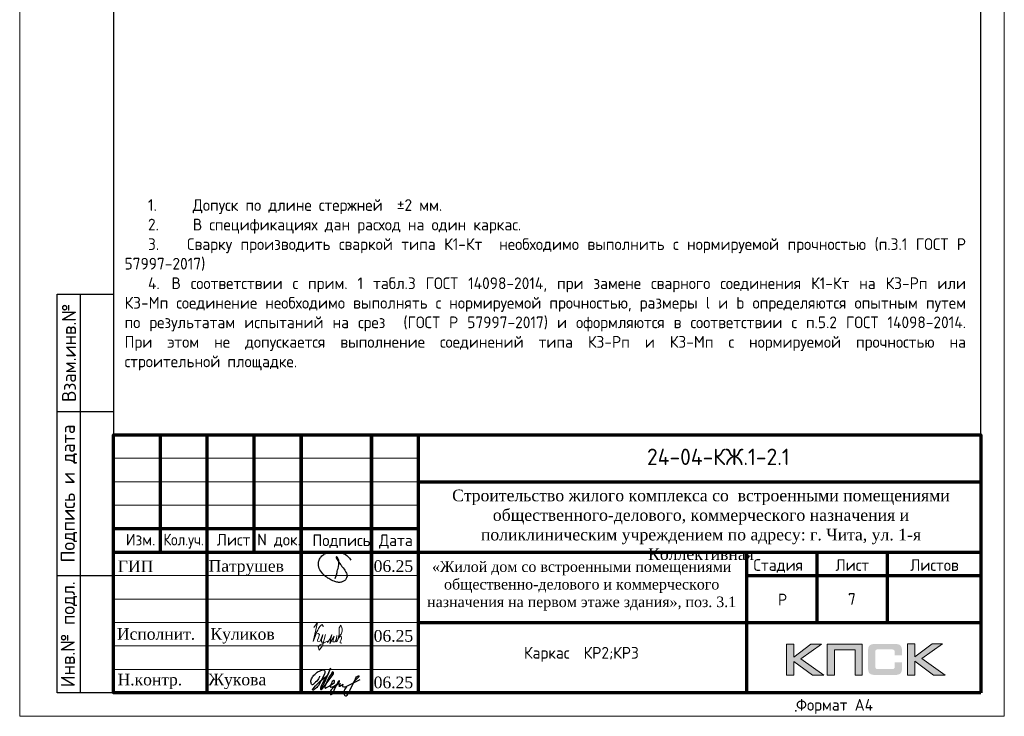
# Model space of a CAD drawing. Header units: millimetres. Extents: x -386473 to 311666, y -59273 to 291770.
# Tile 131 of 132: x 290666 to 311666, y -4365 to 10485. Entities that reach past the tile are written whole.
import ezdxf
from ezdxf.enums import TextEntityAlignment as Align

# ---------------------------------------------------------------- set-up
doc = ezdxf.new("R2010")
doc.units = ezdxf.units.MM
for name, color, linetype in [('PDF7_Text', 7, 'Continuous'), ('PDF8_Text', 7, 'Continuous'), ('Рамка печать', 7, 'Continuous'), ('ТОЛСТЫЕ_ОСНОВНЫЕ', 6, 'Continuous')]:
    doc.layers.add(name, color=color, linetype=linetype)
for name, color, linetype, lineweight in [('Выноски', 20, 'Continuous', 20), ('Каркасы ригель', 3, 'Continuous', 0), ('РАЗМЕРЫ', 1, 'Continuous', 9), ('Рамка', 7, 'Continuous', 70), ('Текст', 7, 'Continuous', 25), ('ТОНКИЕ', 7, 'Continuous', 9)]:
    doc.layers.add(name, color=color, linetype=linetype, lineweight=lineweight)
doc.styles.add('GOST-2.304_Type-B', font='GOST_Common.ttf')
doc.styles.add('PDF Times New Roman', font='times.ttf')
doc.styles.add('style1', font='GOST_Common.ttf', dxfattribs={"height": 500})
doc.styles.add('ГОСТ', font='GOST_Common.ttf')

# ---------------------------------------------------------------- blocks, each defined once
blk = doc.blocks.new('*T355')
at = {"layer": 'Каркасы ригель', "color": 0, "linetype": 'ByBlock', "lineweight": -2, "transparency": 16777216}
for p, q in [((0, 0), (1500, 0)), ((0, -1000), (1500, -1000))]:
    blk.add_line(p, q, dxfattribs=at)
at = {"layer": 'Каркасы ригель', "color": 0, "linetype": 'ByBlock', "lineweight": 50, "transparency": 16777216}
for p, q in [((0, 0), (0, -1000)), ((1500, 0), (1500, -1000))]:
    blk.add_line(p, q, dxfattribs=at)
at = {"layer": 'Каркасы ригель', "color": 0, "linetype": 'Continuous', "lineweight": 0, "transparency": 16777216, "insert": (750, -500), "char_height": 250, "width": 1000, "attachment_point": 5, "style": 'ГОСТ'}
blk.add_mtext('7', dxfattribs=at)
blk = doc.blocks.new('*U434')
blk.add_point((165.57, 1.2))
at = {"layer": 'ТОЛСТЫЕ_ОСНОВНЫЕ'}
for p, q in [((8, 5), (8, 90)), ((8, 90), (20, 90)), ((13, 5), (13, 90)), ((8, 65), (20, 65)), ((8, 30), (20, 30)), ((20, 5), (8, 5))]:
    blk.add_line(p, q, dxfattribs=at)
at = {"layer": 'ТОЛСТЫЕ_ОСНОВНЫЕ', "color": 6}
blk.add_lwpolyline([(20, 5), (205, 5), (205, 292), (20, 292)], close=True, dxfattribs=at)
at = {"layer": 'ТОНКИЕ'}
blk.add_lwpolyline([(0, 0), (210, 0), (210, 297), (0, 297)], close=True, dxfattribs=at)
at = {"layer": 'Текст', "style": 'style1'}
for s, p in [('Взам.инв.№', (10.5, 77.5)), ('Подпись и дата', (10.5, 47.5)), ('Инв.№ подл.', (10.5, 17.5))]:
    blk.add_text(s, height=3, rotation=90, dxfattribs=at).set_placement(p, align=Align.MIDDLE)
blk.add_text('Формат А4', height=2.5, dxfattribs=at).set_placement((165.57, 1.2))
blk = doc.blocks.new('11')
at = {"layer": 'Выноски'}
for p, q in [((47962, 66737), (47989, 66781)), ((47989, 66781), (48016, 66806)), ((48016, 66806), (48038, 66823)), ((48038, 66823), (48060, 66786)), ((48060, 66786), (48058, 66769)), ((47885, 66608), (47944, 66700)), ((47944, 66700), (47962, 66737))]:
    blk.add_line(p, q, dxfattribs=at)
blk.add_lwpolyline([(47863, 66761), (47937, 66865), (47843, 66458), (47885, 66564), (47905, 66616), (47954, 66628), (47979, 66606), (47957, 66539), (47937, 66487), (47947, 66458), (47991, 66470), (48051, 66611), (48041, 66569), (48023, 66505), (48023, 66448), (48065, 66448), (48090, 66529), (48110, 66608), (48043, 66369), (47972, 66275), (47954, 66344), (47991, 66389), (48078, 66431), (48142, 66470), (48154, 66441), (48204, 66512), (48246, 66606), (48209, 66455), (48204, 66418), (48295, 66574), (48265, 66463), (48265, 66455), (48312, 66453), (48342, 66529), (48347, 66584), (48337, 66465), (48349, 66453), (48401, 66569), (48443, 66616), (48461, 66678), (48466, 66727), (48436, 66811), (48399, 66754), (48399, 66618), (48389, 66549), (48374, 66507), (48416, 66564), (48441, 66576), (48451, 66524), (48433, 66482), (48419, 66453), (48424, 66428), (48458, 66421)], dxfattribs=at)
blk = doc.blocks.new('яяя')
at = {"lineweight": 30}
for points in [[(345424, 110432), (345425, 110410), (345424, 110397), (345417, 110379), (345406, 110350), (345390, 110319), (345357, 110275), (345310, 110221), (345265, 110176), (345198, 110110), (345161, 110077), (345133, 110066), (345116, 110066), (345102, 110075), (345090, 110091), (345082, 110115), (345074, 110146), (345066, 110182), (345064, 110206), (345067, 110234), (345077, 110278), (345095, 110320), (345114, 110361), (345134, 110395), (345159, 110428), (345195, 110469), (345228, 110506), (345284, 110560), (345331, 110595), (345379, 110625), (345435, 110648), (345486, 110670), (345532, 110686), (345573, 110696), (345605, 110698), (345621, 110695), (345635, 110687), (345648, 110671), (345656, 110649), (345659, 110625), (345659, 110583), (345656, 110553), (345647, 110523), (345635, 110489), (345387, 110033), (345349, 109985), (345311, 109948), (345247, 109889), (345209, 109858), (345192, 109844), (345180, 109837), (345157, 109833), (345150, 109835), (345140, 109842), (345135, 109856), (345138, 109881), (345148, 109892), (345183, 109930), (345267, 110024), (345343, 110105), (345455, 110213), (345617, 110343), (345775, 110456), (345811, 110526), (345838, 110607), (345890, 110740), (345902, 110771), (345698, 110295), (345672, 110226), (345626, 110132), (345572, 110032), (345518, 109953), (345481, 109918), (345497, 110001), (345567, 110147), (345655, 110301), (345760, 110442)], [(345481, 109918), (345476, 109896), (345475, 109874), (345485, 109861), (345506, 109866), (345539, 109891), (345632, 109983), (345968, 110450), (346022, 110527), (346029, 110560), (346027, 110579), (346026, 110590), (346010, 110605), (345993, 110609), (345975, 110601), (345962, 110584), (345954, 110562), (345857, 110421), (345783, 110292), (345741, 110183), (345701, 110079), (345665, 109985), (345660, 109952), (345666, 109929), (345669, 109915), (345682, 109910), (345702, 109914), (345735, 109941), (345846, 110007), (346065, 110160), (346075, 110193), (346070, 110217), (346066, 110236), (346052, 110241), (346030, 110241), (346007, 110228), (345978, 110203), (345960, 110164), (345892, 110010), (345895, 109986), (345904, 109966), (345925, 109964), (345969, 109968), (346045, 110000), (346218, 110114), (346261, 110154), (346280, 110184), (346282, 110210), (346278, 110225), (346263, 110229), (346241, 110222), (346220, 110198), (346162, 110049), (345989, 109904), (345932, 109849), (345906, 109805), (345891, 109739), (345890, 109690), (345899, 109652), (345924, 109647), (345956, 109655), (345980, 109674), (346058, 109838), (346158, 110046), (346261, 110098), (346314, 110120), (346292, 110079), (346269, 110036), (346261, 110008), (346267, 109998), (346293, 109998), (346363, 110039), (346445, 110095), (346421, 110068), (346414, 110040), (346407, 110011), (346416, 109990), (346466, 109972), (346509, 109977), (346574, 109984), (347172, 110293)], [(346586, 109971), (346543, 109917), (346509, 109873), (346489, 109825), (346475, 109767), (346472, 109710), (346478, 109675), (346485, 109641), (346501, 109621), (346517, 109602), (346542, 109589), (346568, 109592), (346605, 109620), (346680, 109731), (346736, 109842), (346865, 110115), (346962, 110290), (346969, 110318), (346979, 110360), (347013, 110403), (347056, 110434), (347091, 110450), (347109, 110450), (347121, 110434), (347115, 110405), (347072, 110355), (347012, 110307), (346924, 110222)]]:
    blk.add_lwpolyline(points, dxfattribs=at)
blk = doc.blocks.new('Патрушев')
at = {"color": 5, "lineweight": 25}
blk.add_lwpolyline([(58.5, -35.09), (59.7, -31.98), (60.22, -29.81), (60.47, -28.76), (60.76, -27.56), (61.06, -26.32), (61.37, -24.67), (61.64, -22.98), (61.77, -21.63), (61.83, -20.46), (61.74, -19.5), (61.5, -18.56), (61.27, -17.93), (60.96, -17.34), (60.63, -16.86), (60.45, -16.66), (60.39, -16.62), (60.25, -16.53), (60.03, -16.42), (59.74, -16.36), (59.56, -16.39), (59.41, -16.5), (59.32, -16.73), (59.32, -16.96), (59.41, -17.15), (61.8, -21.04), (63.12, -22.91), (63.7, -23.61), (64.53, -24.59), (65.48, -25.87), (66.43, -27.07), (66.87, -27.73), (67.42, -28.44), (67.68, -28.93), (68, -29.52), (68.38, -30.41), (68.65, -31), (68.82, -31.71), (68.89, -32.2), (68.93, -32.68), (68.9, -33.35), (68.81, -33.79), (68.57, -34.59), (68.27, -35.18), (67.92, -35.7), (67.56, -36.23), (66.92, -36.75), (66.44, -37.14), (65.93, -37.49), (65.34, -37.85), (64.79, -38.12), (64.12, -38.33), (63.56, -38.4), (62.54, -38.51), (61.58, -38.47), (60.89, -38.38), (60.1, -38.27), (59.25, -38.05), (58.41, -37.75), (57.66, -37.55), (56.61, -37.27), (55.88, -36.92), (54.92, -36.35), (53.85, -35.72), (53.05, -35.25), (52.17, -34.73), (51.27, -34.08), (50.13, -33.27), (49.09, -32.31), (47.96, -31.09), (47.07, -29.92), (46.05, -28.68), (45.23, -27.65), (44.74, -26.54), (44.28, -25.09), (44.05, -24.29), (43.98, -23.29), (43.94, -22.47), (43.99, -21.49), (44.18, -20.57), (44.46, -19.97), (44.74, -19.1), (45.02, -18.24), (45.49, -17.42), (45.85, -16.92), (46.39, -16.14), (46.99, -15.53), (47.83, -14.81), (48.65, -14.29), (49.43, -13.79), (50.53, -13.27), (51.57, -12.89), (52.65, -12.48), (54.17, -12.1), (55.44, -11.87), (56.95, -11.79), (58.35, -11.79), (59.63, -11.91), (61, -12.05), (62.71, -12.35), (64.46, -12.88), (66.16, -13.58), (67.55, -14.27), (68.88, -15.13), (70.02, -16.25), (71.14, -17.49), (71.67, -18.26), (72.28, -19.27)], dxfattribs=at)
blk = doc.blocks.new('A$Cd09756da')
at = {"layer": 'Рамка печать', "lineweight": 20}
h = blk.add_hatch(color=0, dxfattribs=at)
h.paths.add_polyline_path([(-3400, 1040), (-3624, 1040), (-3991, 764), (-3991, 1040), (-4146, 1040), (-4146, 378), (-3991, 378), (-3991, 669), (-3594, 378), (-3346, 378), (-3840, 728)])
h.paths.add_polyline_path([(-3122, 915), (-2683, 915), (-2683, 378), (-2529, 378), (-2529, 1040), (-2693, 1040), (-3276, 1040), (-3276, 883), (-3276, 378), (-3122, 378)])
h.paths.add_polyline_path([(-1408, 1043), (-1563, 1043), (-1563, 380), (-1408, 380), (-1408, 672), (-1011, 380), (-763, 380), (-1257, 731), (-817, 1043), (-1041, 1043), (-1408, 767)])
blk.add_hatch(color=204, dxfattribs=at).paths.add_polyline_path([(-1693, 970), (-1695, 977), (-1697, 983), (-1701, 989), (-1704, 996), (-1708, 1000), (-1712, 1005), (-1716, 1010), (-1720, 1014), (-1725, 1017), (-1731, 1021), (-1737, 1025), (-1744, 1028), (-1750, 1030), (-1758, 1033), (-1765, 1035), (-1783, 1038), (-1802, 1041), (-1823, 1043), (-1846, 1043), (-2242, 1043), (-2265, 1043), (-2285, 1041), (-2305, 1038), (-2322, 1035), (-2330, 1032), (-2338, 1030), (-2344, 1028), (-2351, 1024), (-2357, 1021), (-2363, 1017), (-2368, 1014), (-2372, 1010), (-2376, 1005), (-2380, 1000), (-2384, 996), (-2387, 989), (-2390, 983), (-2393, 976), (-2396, 970), (-2398, 962), (-2401, 946), (-2404, 928), (-2406, 908), (-2406, 887), (-2406, 538), (-2406, 516), (-2404, 496), (-2401, 478), (-2398, 461), (-2396, 454), (-2393, 447), (-2390, 440), (-2387, 434), (-2384, 429), (-2380, 423), (-2376, 419), (-2372, 414), (-2368, 410), (-2362, 406), (-2357, 403), (-2351, 399), (-2344, 396), (-2337, 394), (-2330, 391), (-2322, 389), (-2305, 385), (-2285, 383), (-2264, 381), (-2242, 380), (-1846, 380), (-1823, 381), (-1802, 382), (-1783, 385), (-1766, 389), (-1758, 391), (-1750, 393), (-1744, 396), (-1737, 399), (-1731, 402), (-1725, 406), (-1720, 410), (-1716, 414), (-1712, 418), (-1708, 423), (-1704, 428), (-1701, 434), (-1697, 440), (-1695, 446), (-1693, 454), (-1690, 461), (-1686, 478), (-1684, 496), (-1682, 516), (-1682, 538), (-1682, 647), (-1836, 647), (-1836, 558), (-1836, 552), (-1837, 546), (-1838, 540), (-1840, 535), (-1842, 530), (-1844, 526), (-1846, 522), (-1850, 519), (-1853, 515), (-1857, 513), (-1862, 511), (-1867, 508), (-1872, 507), (-1878, 506), (-1884, 506), (-1890, 505), (-2209, 505), (-2214, 506), (-2219, 506), (-2223, 508), (-2227, 511), (-2231, 513), (-2235, 516), (-2238, 519), (-2241, 523), (-2244, 528), (-2246, 532), (-2248, 536), (-2249, 541), (-2251, 551), (-2252, 560), (-2252, 878), (-2252, 884), (-2251, 889), (-2250, 894), (-2248, 899), (-2247, 903), (-2245, 906), (-2242, 910), (-2240, 913), (-2236, 916), (-2233, 919), (-2229, 921), (-2225, 922), (-2220, 923), (-2215, 924), (-2210, 925), (-2204, 925), (-1890, 925), (-1884, 925), (-1878, 924), (-1872, 923), (-1868, 921), (-1863, 919), (-1858, 917), (-1854, 914), (-1851, 911), (-1847, 907), (-1844, 903), (-1842, 899), (-1840, 894), (-1838, 889), (-1837, 884), (-1836, 878), (-1836, 872), (-1836, 799), (-1682, 799), (-1682, 887), (-1682, 908), (-1684, 928), (-1686, 946), (-1690, 962)])
at = {"layer": 'Рамка', "color": 7}
for p, q in [((-17500, 3000), (-17500, 5500)), ((-15500, 3000), (-15500, 5500)), ((-12000, 4500), (0, 4500)), ((-18500, 3500), (-12000, 3500)), ((-18500, 3000), (0, 3000)), ((-3500, 3000), (-3500, 1500)), ((-2000, 3000), (-2000, 1500)), ((-5000, 2500), (0, 2500)), ((-5000, 2500), (0, 2500)), ((-12000, 1500), (0, 1500))]:
    blk.add_line(p, q, dxfattribs=at)
at = {"layer": 'Рамка'}
for p, q in [((-16500, 0), (-16500, 5500)), ((-14500, 0), (-14500, 5500)), ((-14500, 5500), (-14500, 0)), ((-13000, 5500), (-13000, 0)), ((-13000, 0), (-13000, 5500)), ((-12000, 5500), (-12000, 0)), ((-5000, 3000), (-5000, 0))]:
    blk.add_line(p, q, dxfattribs=at)
at = {"layer": 'Рамка', "color": 7, "lineweight": 15}
for p, q in [((-18500, 5000), (-12000, 5000)), ((-18500, 4500), (-12000, 4500)), ((-18500, 4000), (-12000, 4000)), ((-18500, 2500), (-12000, 2500)), ((-18500, 2000), (-12000, 2000)), ((-18500, 1500), (-12000, 1500)), ((-18500, 1000), (-12000, 1000)), ((-18500, 500), (-12000, 500))]:
    blk.add_line(p, q, dxfattribs=at)
at = {"layer": 'Рамка'}
blk.add_lwpolyline([(0, 0), (-18500, 0), (-18500, 5500), (0, 5500)], close=True, dxfattribs=at)
at = {"layer": 'Рамка печать', "color": 0, "lineweight": 20}
for points in [[(-4146, 378), (-4146, 1040), (-3991, 1040), (-3991, 764), (-3624, 1040), (-3400, 1040), (-3840, 728), (-3346, 378), (-3594, 378), (-3991, 669), (-3991, 378), (-4146, 378)], [(-3122, 378), (-3122, 915), (-2683, 915), (-2683, 378), (-2529, 378), (-2529, 1040), (-2693, 1040), (-3276, 1040), (-3276, 883), (-3276, 378), (-3122, 378)], [(-1563, 380), (-1563, 1043), (-1408, 1043), (-1408, 767), (-1041, 1043), (-817, 1043), (-1257, 731), (-763, 380), (-1011, 380), (-1408, 672), (-1408, 380), (-1563, 380)]]:
    blk.add_lwpolyline(points, close=True, dxfattribs=at)
at = {"color": 5, "xscale": 24.5, "yscale": 24.5, "zscale": 24.5}
blk.add_blockref('Патрушев', (-15207, 3298), dxfattribs=at)
at = {"color": 2, "lineweight": 60, "xscale": 0.5, "yscale": 0.5, "zscale": 0.5}
blk.add_blockref('яяя', (-186821, -54859), dxfattribs=at)
at = {"layer": 'Выноски', "color": 0}
blk.add_blockref('11', (-62086, -65365), dxfattribs=at)
at = {"layer": 'PDF7_Text', "char_height": 248, "attachment_point": 7, "style": 'PDF Times New Roman'}
for s, insert in [('Патрушев', (-16471, 2500)), ('06.25', (-12950, 2573)), ('06.25', (-12950, 1085)), ('06.25', (-12950, 93)), ('Жукова', (-16477, 79))]:
    blk.add_mtext(s, dxfattribs=dict(at, insert=insert))
at = {"layer": 'PDF7_Text', "insert": (-16432, 1050), "char_height": 247.95, "attachment_point": 7, "style": 'PDF Times New Roman'}
blk.add_mtext_dynamic_manual_height_columns('{\\C256;Куликов}', width=2000, gutter_width=1250, heights=[0], dxfattribs=at)
at = {"layer": 'PDF8_Text', "char_height": 248, "attachment_point": 7, "style": 'PDF Times New Roman'}
for s, insert in [('ГИП', (-18407, 2573)), ('Исполнит.', (-18427, 1127)), ('Н.контр.', (-18413, 79))]:
    blk.add_mtext(s, dxfattribs=dict(at, insert=insert))
at = {"layer": 'Текст', "color": 7, "style": 'ГОСТ'}
blk.add_text('24-04-КЖ.1-2.1', height=350, dxfattribs=at).set_placement((-5599, 5031), align=Align.MIDDLE_CENTER)
for s, p in [('Изм.', (-18237, 3141)), ('Лист', (-16298, 3139)), ('N док.', (-15435, 3141)), ('Подпись', (-14257, 3127)), ('Дата', (-12835, 3127)), ('Стадия', (-4850, 2600)), ('Лист', (-3100, 2600)), ('Листов', (-1508, 2600)), ('Р', (-4328, 1863))]:
    blk.add_text(s, height=250, dxfattribs=at).set_placement(p)
at = {"layer": 'Текст', "color": 7, "style": 'ГОСТ', "width": 0.9}
blk.add_text('Кол.уч.', height=250, dxfattribs=at).set_placement((-17435, 3143))
at = {"layer": 'Текст', "color": 7, "attachment_point": 1, "style": 'ГОСТ'}
for s, width, heights, insert, char_height in [('\\pxqc;{\\fTimes New Roman|b0|i0|c204|p18;\\C256;Строительство жилого комплекса со  встроенными помещениями общественного-делового, коммерческого назначения и поликлиническим учреждением по адресу: г. Чита, ул. 1-я Коллективная}', 11543.07, [0], (-11741, 4333), 250), ('\\pxqc;{\\fTimes New Roman|b0|i0|c204|p18;\\C256;«Жилой дом со встроенными помещениями общественно-делового и коммерческого назначения на первом этаже здания», поз. 3.1\\P}', 7000, [1500], (-12014, 2803), 225)]:
    blk.add_mtext_dynamic_manual_height_columns(s, width=width, gutter_width=12.5, heights=heights, dxfattribs=dict(at, insert=insert, char_height=char_height))
blk = doc.blocks.new('*T435')
at = {"layer": 'Каркасы ригель', "color": 0, "linetype": 'ByBlock', "lineweight": -2, "transparency": 16777216}
for p, q in [((0, 0), (1500, 0)), ((0, -1000), (1500, -1000))]:
    blk.add_line(p, q, dxfattribs=at)
at = {"layer": 'Каркасы ригель', "color": 0, "linetype": 'ByBlock', "lineweight": 50, "transparency": 16777216}
for p, q in [((0, 0), (0, -1000)), ((1500, 0), (1500, -1000))]:
    blk.add_line(p, q, dxfattribs=at)
at = {"layer": 'Каркасы ригель', "color": 0, "linetype": 'Continuous', "lineweight": 0, "transparency": 16777216, "insert": (750, -500), "char_height": 250, "width": 1000, "attachment_point": 5, "style": 'ГОСТ'}
blk.add_mtext('7', dxfattribs=at)

msp = doc.modelspace()

# ---------------------------------------------------------------- block references
at = {"xscale": 100, "yscale": 100, "zscale": 100}
msp.add_blockref('*U434', (290665.8, -4364.8), dxfattribs=at)
at = {"lineweight": 50, "ltscale": 100}
msp.add_blockref('A$Cd09756da', (311165.8, -3864.8), dxfattribs=at)
for name in ['*T355', '*T435']:
    msp.add_blockref(name, (307665.8, -1364.8))

# ---------------------------------------------------------------- texts
at = {"style": 'ГОСТ'}
msp.add_text('Каркас  КР2;КР3', height=250, dxfattribs=at).set_placement((302645.9, -3136), align=Align.CENTER)
at = {"layer": 'РАЗМЕРЫ', "color": 0, "insert": (292902.2, 6659.2), "char_height": 250, "attachment_point": 1, "style": 'GOST-2.304_Type-B'}
msp.add_mtext_dynamic_manual_height_columns('\\pxi2,sm1,qj;1.^I   Допуск по длине стержней  ±2 мм.\\P2.^I   В спецификациях дан расход на один каркас.\\P3.^I  Сварку производить сваркой типа К1-Кт  необходимо выполнить с нормируемой прочностью (п.3.1 ГОСТ Р 57997-2017)\\P4.^IВ соответствии с прим. 1 табл.3 ГОСТ 14098-2014, при замене сварного соединения К1-Кт на К3-Рп или К3-Мп соединение необходимо выполнять с нормируемой прочностью, размеры l и b определяются опытным путем по результатам испытаний на срез  (ГОСТ Р 57997-2017) и оформляются в соответствии с п.5.2 ГОСТ 14098-2014. При этом не допускается выполнение соединений типа К3-Рп и К3-Мп с нормируемой прочностью на строительной площадке.', width=17892.62, gutter_width=8977.1, heights=[0], dxfattribs=at)

doc.saveas('drawing.dxf')
